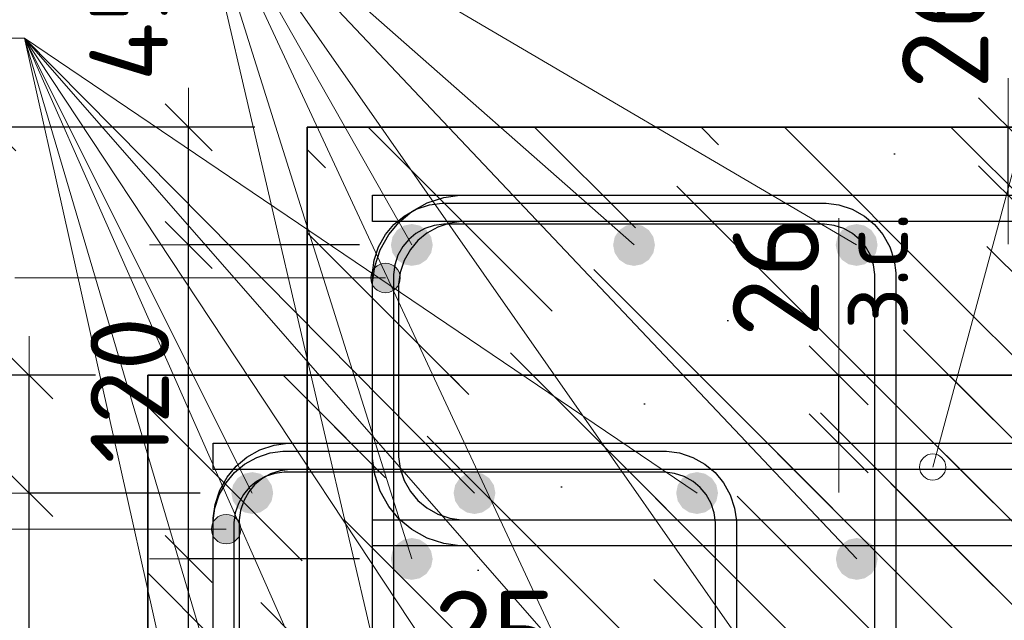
# Model space of a CAD drawing. Header units: metres. Extents: x -38 to 97, y -15 to 21.
# Tile 64 of 114: x 72.165 to 72.542, y 6.49 to 6.719. Entities that reach past the tile are written whole.
import ezdxf

# ---------------------------------------------------------------- set-up
doc = ezdxf.new("R2010")
doc.units = ezdxf.units.M
doc.header["$PDMODE"] = 65
for name, color, linetype, lineweight in [('XR$3$Арм. стержнями верхней зоны', 180, 'Continuous', 35), ('XR$3$Арм. стержнями нижней зоны', 180, 'Continuous', 35), ('XR$3$Арм.стержн. Арматура края', 96, 'Continuous', 35), ('XR$3$Арм.стержн. Хомут', 240, 'Continuous', 35), ('XR$3$Арм.стержн.горизонт. 1', 180, 'Continuous', 35), ('XR$3$Размерная линия (1)', 7, 'Continuous', 13), ('XR$3$Размерная линия_ общее', 7, 'Continuous', 13), ('XR$5$Арм. стержнями верхней зоны', 180, 'Continuous', 35), ('XR$5$Арм.стержн. Арматура края', 96, 'Continuous', 35), ('XR$5$Арм.стержн. Хомут', 240, 'Continuous', 35), ('XR$5$Арм.стержн.горизонт. 1', 180, 'Continuous', 35), ('XR$5$ВК__отв в полу 1-2 эт', 220, 'Continuous', 25), ('XR$5$Размерная линия (1)', 7, 'Continuous', 13), ('XR$5$Размерная линия_ общее', 7, 'Continuous', 13)]:
    doc.layers.add(name, color=color, linetype=linetype, lineweight=lineweight)
doc.styles.add('ISOCPEUR', font='txt')
doc.dimstyles.new('DIMSTYLE_10', dxfattribs={"dimtxt": 0.03, "dimasz": 0.03, "dimexe": 0, "dimexo": 0, "dimgap": 0.015, "dimtad": 2, "dimdec": 0, "dimlfac": 1000, "dimrnd": 1, "dimzin": 12, "dimdsep": 46, "dimtxsty": 'ISOCPEUR', "dimblk1": 'ALL_ML_STRICH', "dimblk2": 'ALL_ML_STRICH', "dimsah": 1, "dimcen": 0, "dimclrd": 7, "dimclre": 256, "dimclrt": 7, "dimadec": 0, "dimazin": 0, "dimtfac": 1, "dimtdec": 0, "dimtix": 1, "dimtmove": 2, "dimatfit": 3, "dimfxl": 0, "dimtzin": 0, "dimlwd": 0, "dimlwe": -3, "dimarcsym": 0})
doc.dimstyles.new('DIMSTYLE_11', dxfattribs={"dimtxt": 0.033, "dimasz": 0.0375, "dimexe": 0, "dimexo": 0, "dimgap": 0.0165, "dimtad": 2, "dimdec": 0, "dimlfac": 1000, "dimrnd": 1, "dimzin": 12, "dimdsep": 46, "dimtxsty": 'ISOCPEUR', "dimblk1": 'ALL_ML_STRICH', "dimblk2": 'ALL_ML_STRICH', "dimsah": 1, "dimcen": 0, "dimclrd": 7, "dimclre": 256, "dimclrt": 7, "dimadec": 0, "dimazin": 0, "dimtfac": 1, "dimtdec": 0, "dimtix": 1, "dimtmove": 2, "dimatfit": 3, "dimfxl": 0, "dimtvp": 1.2, "dimtzin": 0, "dimlwd": 0, "dimlwe": -3, "dimarcsym": 0})
doc.dimstyles.new('DIMSTYLE_12', dxfattribs={"dimtxt": 0.03, "dimasz": 0.03, "dimexe": 0, "dimexo": 0, "dimgap": 0.015, "dimtad": 2, "dimdec": 0, "dimlfac": 1000, "dimrnd": 1, "dimzin": 12, "dimdsep": 46, "dimtxsty": 'ISOCPEUR', "dimblk1": 'ALL_ML_STRICH', "dimblk2": 'ALL_ML_STRICH', "dimsah": 1, "dimcen": 0, "dimclrd": 7, "dimclre": 256, "dimclrt": 7, "dimadec": 0, "dimazin": 0, "dimtfac": 1, "dimtdec": 0, "dimtix": 1, "dimtmove": 2, "dimatfit": 3, "dimfxl": 0, "dimtzin": 0, "dimlwd": 0, "dimlwe": -3, "dimarcsym": 0})
doc.dimstyles.new('DIMSTYLE_14', dxfattribs={"dimtxt": 0.03, "dimasz": 0.03, "dimexe": 0, "dimexo": 0, "dimgap": 0.015, "dimtad": 2, "dimdec": 0, "dimlfac": 1000, "dimrnd": 1, "dimzin": 12, "dimdsep": 46, "dimtxsty": 'ISOCPEUR', "dimblk1": 'ALL_ML_STRICH', "dimblk2": 'ALL_ML_STRICH', "dimsah": 1, "dimcen": 0, "dimclrd": 7, "dimclre": 256, "dimclrt": 7, "dimadec": 0, "dimazin": 0, "dimtfac": 1, "dimtdec": 0, "dimtix": 1, "dimtmove": 2, "dimatfit": 3, "dimfxl": 0, "dimtvp": 1.2, "dimtzin": 0, "dimlwd": 0, "dimlwe": -3, "dimarcsym": 0})
doc.dimstyles.new('DIMSTYLE_9', dxfattribs={"dimtxt": 0.033, "dimasz": 0.0375, "dimexe": 0, "dimexo": 0, "dimgap": 0.0165, "dimtad": 2, "dimdec": 0, "dimlfac": 1000, "dimrnd": 1, "dimzin": 12, "dimdsep": 46, "dimtxsty": 'ISOCPEUR', "dimblk1": 'ALL_ML_STRICH', "dimblk2": 'ALL_ML_STRICH', "dimsah": 1, "dimcen": 0, "dimclrd": 7, "dimclre": 256, "dimclrt": 7, "dimadec": 0, "dimazin": 0, "dimtfac": 1, "dimtdec": 0, "dimtix": 1, "dimtmove": 2, "dimatfit": 3, "dimfxl": 0, "dimtvp": 1.2, "dimtzin": 0, "dimlwd": 0, "dimlwe": -3, "dimarcsym": 0})
pattern_1 = [(135, (0, 0), (-0.031819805, -0.031819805), [0.4, -0.05, 0, -0.05]), (135, (-0.01591, -0.01591), (-0.031819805, -0.031819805), [0.8, -0.1, 0.1, -0.1])]

# ---------------------------------------------------------------- blocks, each defined once
blk = doc.blocks.new('ALL_ML_STRICH')
at = {"color": 0, "linetype": 'ByBlock', "lineweight": -2}
for p, q in [((0, -0.5), (0, 0.5)), ((-0.3, -0.3), (0.3, 0.3)), ((-1, 0), (0.5, 0))]:
    blk.add_line(p, q, dxfattribs=at)
blk = doc.blocks.new('*D68')
at = {"layer": 'DEFPOINTS', "color": 7, "linetype": 'Continuous', "lineweight": 13, "transparency": 33554687}
for p in [(72.27526, 6.46063), (72.27526, 6.42564), (72.30026, 6.42064)]:
    blk.add_point(p, dxfattribs=at)
at = {"layer": 'XR$3$Размерная линия_ общее', "color": 253, "linetype": 'Continuous', "lineweight": -2, "true_color": 0xa0a0a0, "transparency": 33554687}
for p, q in [((72.27526, 6.44564), (72.27526, 6.46063)), ((72.30026, 6.44064), (72.30026, 6.46063))]:
    blk.add_line(p, q, dxfattribs=at)
at = {"layer": 'XR$3$Размерная линия_ общее', "color": 7, "linetype": 'Continuous', "lineweight": -2, "transparency": 33554687}
blk.add_line((72.27526, 6.46063), (72.30026, 6.46063), dxfattribs=at)
at = {"layer": 'XR$3$Размерная линия_ общее', "color": 7, "linetype": 'Continuous', "lineweight": 13, "transparency": 33554687, "xscale": 0.0375, "yscale": 0.0375, "zscale": 0.0375, "rotation": 180}
blk.add_blockref('ALL_ML_STRICH', (72.27526, 6.46063), dxfattribs=at)
at = {"layer": 'XR$3$Размерная линия_ общее', "color": 7, "linetype": 'Continuous', "lineweight": 13, "transparency": 33554687, "xscale": 0.0375, "yscale": 0.0375, "zscale": 0.0375}
blk.add_blockref('ALL_ML_STRICH', (72.30026, 6.46063), dxfattribs=at)
at = {"layer": 'XR$3$Размерная линия_ общее', "color": 7, "linetype": 'Continuous', "lineweight": 13, "transparency": 33554687, "insert": (72.34699, 6.48463), "char_height": 0.033, "width": 0.066, "attachment_point": 5, "style": 'ISOCPEUR'}
blk.add_mtext('\\A1;{25}', dxfattribs=at)
at = {"layer": 'XR$3$Размерная линия_ общее', "color": 7, "linetype": 'Continuous', "lineweight": 13, "transparency": 33554687, "insert": (72.32004, 6.46042), "char_height": 0.027, "width": 0.00135, "attachment_point": 1, "line_spacing_factor": 0.60241, "style": 'ISOCPEUR'}
blk.add_mtext('з.с.', dxfattribs=at)
blk = doc.blocks.new('*D69')
at = {"layer": 'DEFPOINTS', "color": 7, "linetype": 'Continuous', "lineweight": 13, "transparency": 33554687}
for p in [(72.2753, 6.67826), (72.15496, 6.37826), (72.27526, 6.37826)]:
    blk.add_point(p, dxfattribs=at)
at = {"layer": 'XR$3$Размерная линия (1)', "color": 9, "linetype": 'Continuous', "lineweight": -2, "true_color": 0xc7c7c7, "transparency": 33554687}
for p, q in [((72.2553, 6.67826), (72.15496, 6.67826)), ((72.25526, 6.37826), (72.15496, 6.37826))]:
    blk.add_line(p, q, dxfattribs=at)
at = {"layer": 'XR$3$Размерная линия (1)', "color": 7, "linetype": 'Continuous', "lineweight": -2, "transparency": 33554687}
blk.add_line((72.15496, 6.37826), (72.15496, 6.67826), dxfattribs=at)
at = {"layer": 'XR$3$Размерная линия (1)', "color": 7, "linetype": 'Continuous', "lineweight": 13, "transparency": 33554687, "xscale": 0.03, "yscale": 0.03, "zscale": 0.03}
for p, rotation in [((72.15496, 6.67826), 90), ((72.15496, 6.37826), 270)]:
    blk.add_blockref('ALL_ML_STRICH', p, dxfattribs=dict(at, rotation=rotation))
at = {"layer": 'XR$3$Размерная линия (1)', "color": 7, "linetype": 'Continuous', "lineweight": 13, "transparency": 33554687, "insert": (72.13246, 6.52976), "char_height": 0.03, "width": 0.09, "attachment_point": 5, "rotation": 90, "style": 'ISOCPEUR'}
blk.add_mtext('\\A1;{300}', dxfattribs=at)
blk = doc.blocks.new('*D143')
at = {"layer": 'DEFPOINTS', "color": 7, "linetype": 'Continuous', "lineweight": 13, "transparency": 33554687}
for p in [(72.50314, 6.67826), (72.50314, 6.65226), (72.54312, 6.65226)]:
    blk.add_point(p, dxfattribs=at)
at = {"layer": 'XR$3$Размерная линия_ общее', "color": 253, "linetype": 'Continuous', "lineweight": -2, "true_color": 0xa0a0a0, "transparency": 33554687}
for p, q in [((72.52314, 6.67826), (72.54312, 6.67826)), ((72.52314, 6.65226), (72.54312, 6.65226))]:
    blk.add_line(p, q, dxfattribs=at)
at = {"layer": 'XR$3$Размерная линия_ общее', "color": 7, "linetype": 'Continuous', "lineweight": -2, "transparency": 33554687}
blk.add_line((72.54312, 6.65226), (72.54312, 6.67826), dxfattribs=at)
at = {"layer": 'XR$3$Размерная линия_ общее', "color": 7, "linetype": 'Continuous', "lineweight": 13, "transparency": 33554687, "xscale": 0.0375, "yscale": 0.0375, "zscale": 0.0375}
for p, rotation in [((72.54312, 6.67826), 90), ((72.54312, 6.65226), 270)]:
    blk.add_blockref('ALL_ML_STRICH', p, dxfattribs=dict(at, rotation=rotation))
at = {"layer": 'XR$3$Размерная линия_ общее', "color": 7, "linetype": 'Continuous', "lineweight": 13, "transparency": 33554687, "insert": (72.54266, 6.69562), "char_height": 0.027, "width": 0.00135, "attachment_point": 1, "rotation": 90, "line_spacing_factor": 0.60241, "style": 'ISOCPEUR'}
blk.add_mtext('з.с.', dxfattribs=at)
at = {"layer": 'XR$3$Размерная линия_ общее', "color": 7, "linetype": 'Continuous', "lineweight": 13, "transparency": 33554687, "insert": (72.51912, 6.71598), "char_height": 0.033, "width": 0.066, "attachment_point": 5, "rotation": 90, "style": 'ISOCPEUR'}
blk.add_mtext('\\A1;{26}', dxfattribs=at)
blk = doc.blocks.new('*D145')
at = {"layer": 'DEFPOINTS', "color": 7, "linetype": 'Continuous', "lineweight": 13, "transparency": 33554687}
for p in [(72.31523, 6.51326), (72.22996, 6.41826), (72.31523, 6.41826)]:
    blk.add_point(p, dxfattribs=at)
at = {"layer": 'XR$3$Размерная линия (1)', "color": 9, "linetype": 'Continuous', "lineweight": -2, "true_color": 0xc7c7c7, "transparency": 33554687}
for p, q in [((72.29523, 6.51326), (72.22996, 6.51326)), ((72.29523, 6.41826), (72.22996, 6.41826))]:
    blk.add_line(p, q, dxfattribs=at)
at = {"layer": 'XR$3$Размерная линия (1)', "color": 7, "linetype": 'Continuous', "lineweight": -2, "transparency": 33554687}
blk.add_line((72.22996, 6.41826), (72.22996, 6.51326), dxfattribs=at)
at = {"layer": 'XR$3$Размерная линия (1)', "color": 7, "linetype": 'Continuous', "lineweight": 13, "transparency": 33554687, "xscale": 0.03, "yscale": 0.03, "zscale": 0.03}
for p, rotation in [((72.22996, 6.51326), 90), ((72.22996, 6.41826), 270)]:
    blk.add_blockref('ALL_ML_STRICH', p, dxfattribs=dict(at, rotation=rotation))
at = {"layer": 'XR$3$Размерная линия (1)', "color": 7, "linetype": 'Continuous', "lineweight": 13, "transparency": 33554687, "insert": (72.20746, 6.46726), "char_height": 0.03, "width": 0.06, "attachment_point": 5, "rotation": 90, "style": 'ISOCPEUR'}
blk.add_mtext('\\A1;{95}', dxfattribs=at)
blk = doc.blocks.new('*D146')
at = {"layer": 'DEFPOINTS', "color": 7, "linetype": 'Continuous', "lineweight": 13, "transparency": 33554687}
for p in [(72.31526, 6.63326), (72.22996, 6.51326), (72.31523, 6.51326)]:
    blk.add_point(p, dxfattribs=at)
at = {"layer": 'XR$3$Размерная линия (1)', "color": 9, "linetype": 'Continuous', "lineweight": -2, "true_color": 0xc7c7c7, "transparency": 33554687}
for p, q in [((72.29526, 6.63326), (72.22996, 6.63326)), ((72.29523, 6.51326), (72.22996, 6.51326))]:
    blk.add_line(p, q, dxfattribs=at)
at = {"layer": 'XR$3$Размерная линия (1)', "color": 7, "linetype": 'Continuous', "lineweight": -2, "transparency": 33554687}
blk.add_line((72.22996, 6.51326), (72.22996, 6.63326), dxfattribs=at)
at = {"layer": 'XR$3$Размерная линия (1)', "color": 7, "linetype": 'Continuous', "lineweight": 13, "transparency": 33554687, "xscale": 0.03, "yscale": 0.03, "zscale": 0.03}
for p, rotation in [((72.22996, 6.63326), 90), ((72.22996, 6.51326), 270)]:
    blk.add_blockref('ALL_ML_STRICH', p, dxfattribs=dict(at, rotation=rotation))
at = {"layer": 'XR$3$Размерная линия (1)', "color": 7, "linetype": 'Continuous', "lineweight": 13, "transparency": 33554687, "insert": (72.20746, 6.57776), "char_height": 0.03, "width": 0.09, "attachment_point": 5, "rotation": 90, "style": 'ISOCPEUR'}
blk.add_mtext('\\A1;{120}', dxfattribs=at)
blk = doc.blocks.new('*D147')
at = {"layer": 'DEFPOINTS', "color": 7, "linetype": 'Continuous', "lineweight": 13, "transparency": 33554687}
for p in [(72.27526, 6.67826), (72.22996, 6.63326), (72.31526, 6.63326)]:
    blk.add_point(p, dxfattribs=at)
at = {"layer": 'XR$3$Размерная линия (1)', "color": 9, "linetype": 'Continuous', "lineweight": -2, "true_color": 0xc7c7c7, "transparency": 33554687}
for p, q in [((72.25526, 6.67826), (72.22996, 6.67826)), ((72.29526, 6.63326), (72.22996, 6.63326))]:
    blk.add_line(p, q, dxfattribs=at)
at = {"layer": 'XR$3$Размерная линия (1)', "color": 7, "linetype": 'Continuous', "lineweight": -2, "transparency": 33554687}
blk.add_line((72.22996, 6.63326), (72.22996, 6.67826), dxfattribs=at)
at = {"layer": 'XR$3$Размерная линия (1)', "color": 7, "linetype": 'Continuous', "lineweight": 13, "transparency": 33554687, "xscale": 0.03, "yscale": 0.03, "zscale": 0.03}
for p, rotation in [((72.22996, 6.67826), 90), ((72.22996, 6.63326), 270)]:
    blk.add_blockref('ALL_ML_STRICH', p, dxfattribs=dict(at, rotation=rotation))
at = {"layer": 'XR$3$Размерная линия (1)', "color": 7, "linetype": 'Continuous', "lineweight": 13, "transparency": 33554687, "insert": (72.20704, 6.71794), "char_height": 0.03, "width": 0.06, "attachment_point": 5, "rotation": 90, "style": 'ISOCPEUR'}
blk.add_mtext('\\A1;{45}', dxfattribs=at)
blk = doc.blocks.new('*D392')
at = {"layer": 'DEFPOINTS', "color": 7, "linetype": 'Continuous', "lineweight": 13, "transparency": 33554687}
for p in [(72.21436, 6.58345), (72.09402, 6.28345), (72.21432, 6.28345)]:
    blk.add_point(p, dxfattribs=at)
at = {"layer": 'XR$5$Размерная линия (1)', "color": 9, "linetype": 'Continuous', "lineweight": -2, "true_color": 0xc7c7c7, "transparency": 33554687}
for p, q in [((72.19436, 6.58345), (72.09402, 6.58345)), ((72.19432, 6.28345), (72.09402, 6.28345))]:
    blk.add_line(p, q, dxfattribs=at)
at = {"layer": 'XR$5$Размерная линия (1)', "color": 7, "linetype": 'Continuous', "lineweight": -2, "transparency": 33554687}
blk.add_line((72.09402, 6.28345), (72.09402, 6.58345), dxfattribs=at)
at = {"layer": 'XR$5$Размерная линия (1)', "color": 7, "linetype": 'Continuous', "lineweight": 13, "transparency": 33554687, "xscale": 0.03, "yscale": 0.03, "zscale": 0.03}
for p, rotation in [((72.09402, 6.58345), 90), ((72.09402, 6.28345), 270)]:
    blk.add_blockref('ALL_ML_STRICH', p, dxfattribs=dict(at, rotation=rotation))
at = {"layer": 'XR$5$Размерная линия (1)', "color": 7, "linetype": 'Continuous', "lineweight": 13, "transparency": 33554687, "insert": (72.07152, 6.43495), "char_height": 0.03, "width": 0.09, "attachment_point": 5, "rotation": 90, "style": 'ISOCPEUR'}
blk.add_mtext('\\A1;{300}', dxfattribs=at)
blk = doc.blocks.new('*D539')
at = {"layer": 'DEFPOINTS', "color": 7, "linetype": 'Continuous', "lineweight": 13, "transparency": 33554687}
for p in [(72.4384, 6.58345), (72.4384, 6.55745), (72.47839, 6.55745)]:
    blk.add_point(p, dxfattribs=at)
at = {"layer": 'XR$5$Размерная линия_ общее', "color": 253, "linetype": 'Continuous', "lineweight": -2, "true_color": 0xa0a0a0, "transparency": 33554687}
for p, q in [((72.4584, 6.58345), (72.47839, 6.58345)), ((72.4584, 6.55745), (72.47839, 6.55745))]:
    blk.add_line(p, q, dxfattribs=at)
at = {"layer": 'XR$5$Размерная линия_ общее', "color": 7, "linetype": 'Continuous', "lineweight": -2, "transparency": 33554687}
blk.add_line((72.47839, 6.55745), (72.47839, 6.58345), dxfattribs=at)
at = {"layer": 'XR$5$Размерная линия_ общее', "color": 7, "linetype": 'Continuous', "lineweight": 13, "transparency": 33554687, "xscale": 0.0375, "yscale": 0.0375, "zscale": 0.0375}
for p, rotation in [((72.47839, 6.58345), 90), ((72.47839, 6.55745), 270)]:
    blk.add_blockref('ALL_ML_STRICH', p, dxfattribs=dict(at, rotation=rotation))
at = {"layer": 'XR$5$Размерная линия_ общее', "color": 7, "linetype": 'Continuous', "lineweight": 13, "transparency": 33554687, "insert": (72.47793, 6.60081), "char_height": 0.027, "width": 0.00135, "attachment_point": 1, "rotation": 90, "line_spacing_factor": 0.60241, "style": 'ISOCPEUR'}
blk.add_mtext('з.с.', dxfattribs=at)
at = {"layer": 'XR$5$Размерная линия_ общее', "color": 7, "linetype": 'Continuous', "lineweight": 13, "transparency": 33554687, "insert": (72.45439, 6.62117), "char_height": 0.033, "width": 0.066, "attachment_point": 5, "rotation": 90, "style": 'ISOCPEUR'}
blk.add_mtext('\\A1;{26}', dxfattribs=at)
blk = doc.blocks.new('*D622')
at = {"layer": 'DEFPOINTS', "color": 7, "linetype": 'Continuous', "lineweight": 13, "transparency": 33554687}
for p in [(72.25432, 6.53845), (72.16902, 6.41845), (72.25428, 6.41845)]:
    blk.add_point(p, dxfattribs=at)
at = {"layer": 'XR$5$Размерная линия (1)', "color": 9, "linetype": 'Continuous', "lineweight": -2, "true_color": 0xc7c7c7, "transparency": 33554687}
for p, q in [((72.23432, 6.53845), (72.16902, 6.53845)), ((72.23428, 6.41845), (72.16902, 6.41845))]:
    blk.add_line(p, q, dxfattribs=at)
at = {"layer": 'XR$5$Размерная линия (1)', "color": 7, "linetype": 'Continuous', "lineweight": -2, "transparency": 33554687}
blk.add_line((72.16902, 6.41845), (72.16902, 6.53845), dxfattribs=at)
at = {"layer": 'XR$5$Размерная линия (1)', "color": 7, "linetype": 'Continuous', "lineweight": 13, "transparency": 33554687, "xscale": 0.03, "yscale": 0.03, "zscale": 0.03}
for p, rotation in [((72.16902, 6.53845), 90), ((72.16902, 6.41845), 270)]:
    blk.add_blockref('ALL_ML_STRICH', p, dxfattribs=dict(at, rotation=rotation))
at = {"layer": 'XR$5$Размерная линия (1)', "color": 7, "linetype": 'Continuous', "lineweight": 13, "transparency": 33554687, "insert": (72.14652, 6.48295), "char_height": 0.03, "width": 0.09, "attachment_point": 5, "rotation": 90, "style": 'ISOCPEUR'}
blk.add_mtext('\\A1;{120}', dxfattribs=at)
blk = doc.blocks.new('*D623')
at = {"layer": 'DEFPOINTS', "color": 7, "linetype": 'Continuous', "lineweight": 13, "transparency": 33554687}
for p in [(72.21432, 6.58345), (72.16902, 6.53845), (72.25432, 6.53845)]:
    blk.add_point(p, dxfattribs=at)
at = {"layer": 'XR$5$Размерная линия (1)', "color": 9, "linetype": 'Continuous', "lineweight": -2, "true_color": 0xc7c7c7, "transparency": 33554687}
for p, q in [((72.19432, 6.58345), (72.16902, 6.58345)), ((72.23432, 6.53845), (72.16902, 6.53845))]:
    blk.add_line(p, q, dxfattribs=at)
at = {"layer": 'XR$5$Размерная линия (1)', "color": 7, "linetype": 'Continuous', "lineweight": -2, "transparency": 33554687}
blk.add_line((72.16902, 6.53845), (72.16902, 6.58345), dxfattribs=at)
at = {"layer": 'XR$5$Размерная линия (1)', "color": 7, "linetype": 'Continuous', "lineweight": 13, "transparency": 33554687, "xscale": 0.03, "yscale": 0.03, "zscale": 0.03}
for p, rotation in [((72.16902, 6.58345), 90), ((72.16902, 6.53845), 270)]:
    blk.add_blockref('ALL_ML_STRICH', p, dxfattribs=dict(at, rotation=rotation))
at = {"layer": 'XR$5$Размерная линия (1)', "color": 7, "linetype": 'Continuous', "lineweight": 13, "transparency": 33554687, "insert": (72.14661, 6.62573), "char_height": 0.03, "width": 0.06, "attachment_point": 5, "rotation": 90, "style": 'ISOCPEUR'}
blk.add_mtext('\\A1;{45}', dxfattribs=at)

msp = doc.modelspace()

# ---------------------------------------------------------------- hatches: boundary and pattern name
at = {"linetype": 'Continuous', "lineweight": 25, "transparency": 33554687}
h = msp.add_hatch(dxfattribs=at)
h.set_pattern_fill('__________540', scale=0.015, style=0, pattern_type=2)
h.set_pattern_definition(pattern_1)
h.paths.add_polyline_path([(72.52526, 6.67826), (72.27526, 6.67826), (72.27526, 6.37826), (72.52526, 6.37826)], flags=0)
h = msp.add_hatch(dxfattribs=at)
h.set_pattern_fill('__________540', scale=0.015, style=0, pattern_type=2)
h.set_pattern_definition(pattern_1)
h.paths.add_polyline_path([(72.52526, 6.67826), (72.52526, 6.47826), (72.65723, 6.47826), (72.65723, 6.67826)], flags=0)
at = {"linetype": 'Continuous', "lineweight": 13, "transparency": 33554687}
h = msp.add_hatch(dxfattribs=at)
h.set_pattern_fill('__________540', scale=0.015, style=0, pattern_type=2)
h.set_pattern_definition(pattern_1)
h.paths.add_polyline_path([(72.21432, 6.58345), (72.21432, 6.38345), (72.62859, 6.38345), (72.62859, 6.58345)], flags=0)
at = {"layer": 'XR$3$Арм.стержн. Арматура края', "linetype": 'Continuous', "lineweight": 13, "transparency": 33554687}
for points in [[(72.30037, 6.61784), (72.30037, 6.62347), (72.29958, 6.62065)], [(72.30037, 6.62347), (72.30239, 6.61582), (72.30239, 6.62549)], [(72.30037, 6.62347), (72.30037, 6.61784), (72.30239, 6.61582)], [(72.30239, 6.62549), (72.30521, 6.61503), (72.30521, 6.62628)], [(72.30239, 6.62549), (72.30239, 6.61582), (72.30521, 6.61503)], [(72.30521, 6.62628), (72.30521, 6.61503), (72.30802, 6.61582)], [(72.30521, 6.62628), (72.30802, 6.61582), (72.30802, 6.62549)], [(72.30802, 6.62549), (72.30802, 6.61582), (72.31004, 6.61784)], [(72.30802, 6.62549), (72.31004, 6.61784), (72.31004, 6.62347)], [(72.31004, 6.62347), (72.31004, 6.61784), (72.31083, 6.62065)]]:
    msp.add_hatch(color=7, dxfattribs=at).paths.add_polyline_path(points)
at = {"layer": 'XR$3$Арм.стержн.горизонт. 1', "linetype": 'Continuous', "lineweight": 50, "transparency": 33554687}
for points in [[(72.32326, 6.63326), (72.32265, 6.63632), (72.32092, 6.63892), (72.31833, 6.64065), (72.31526, 6.64126), (72.3122, 6.64065), (72.30961, 6.63892), (72.30787, 6.63632), (72.30726, 6.63326), (72.30787, 6.6302), (72.30961, 6.6276), (72.3122, 6.62587), (72.31526, 6.62526), (72.31833, 6.62587), (72.32092, 6.6276), (72.32265, 6.6302)], [(72.40819, 6.63326), (72.40758, 6.63632), (72.40584, 6.63892), (72.40325, 6.64065), (72.40019, 6.64126), (72.39713, 6.64065), (72.39453, 6.63892), (72.3928, 6.63632), (72.39219, 6.63326), (72.3928, 6.6302), (72.39453, 6.6276), (72.39713, 6.62587), (72.40019, 6.62526), (72.40325, 6.62587), (72.40584, 6.6276), (72.40758, 6.6302)], [(72.49326, 6.63326), (72.49266, 6.63632), (72.49092, 6.63892), (72.48833, 6.64065), (72.48526, 6.64126), (72.4822, 6.64065), (72.47961, 6.63892), (72.47787, 6.63632), (72.47726, 6.63326), (72.47787, 6.6302), (72.47961, 6.6276), (72.4822, 6.62587), (72.48526, 6.62526), (72.48833, 6.62587), (72.49092, 6.6276), (72.49266, 6.6302)], [(72.32323, 6.51326), (72.32262, 6.51632), (72.32088, 6.51892), (72.31829, 6.52065), (72.31523, 6.52126), (72.31216, 6.52065), (72.30957, 6.51892), (72.30783, 6.51632), (72.30723, 6.51326), (72.30783, 6.5102), (72.30957, 6.5076), (72.31216, 6.50587), (72.31523, 6.50526), (72.31829, 6.50587), (72.32088, 6.5076), (72.32262, 6.5102)], [(72.4933, 6.51326), (72.49269, 6.51632), (72.49096, 6.51892), (72.48836, 6.52065), (72.4853, 6.52126), (72.48224, 6.52065), (72.47965, 6.51892), (72.47791, 6.51632), (72.4773, 6.51326), (72.47791, 6.5102), (72.47965, 6.5076), (72.48224, 6.50587), (72.4853, 6.50526), (72.48836, 6.50587), (72.49096, 6.5076), (72.49269, 6.5102)]]:
    msp.add_hatch(color=7, dxfattribs=at).paths.add_polyline_path(points)
at = {"layer": 'XR$5$Арм.стержн. Арматура края', "linetype": 'Continuous', "lineweight": 13, "transparency": 33554687}
for points in [[(72.23948, 6.52745), (72.24151, 6.5198), (72.24151, 6.52948)], [(72.24151, 6.52948), (72.24432, 6.51902), (72.24432, 6.53027)], [(72.24151, 6.52948), (72.24151, 6.5198), (72.24432, 6.51902)], [(72.24432, 6.53027), (72.24432, 6.51902), (72.24713, 6.5198)], [(72.24432, 6.53027), (72.24713, 6.5198), (72.24713, 6.52948)], [(72.24713, 6.52948), (72.24713, 6.5198), (72.24916, 6.52183)], [(72.24713, 6.52948), (72.24916, 6.52183), (72.24916, 6.52745)], [(72.23948, 6.52183), (72.23948, 6.52745), (72.2387, 6.52464)], [(72.23948, 6.52745), (72.23948, 6.52183), (72.24151, 6.5198)], [(72.24916, 6.52745), (72.24916, 6.52183), (72.24995, 6.52464)]]:
    msp.add_hatch(color=7, dxfattribs=at).paths.add_polyline_path(points)
at = {"layer": 'XR$5$Арм.стержн.горизонт. 1', "linetype": 'Continuous', "lineweight": 50, "transparency": 33554687}
for points in [[(72.26228, 6.53845), (72.26168, 6.54151), (72.25994, 6.54411), (72.25735, 6.54584), (72.25428, 6.54645), (72.25122, 6.54584), (72.24863, 6.54411), (72.24689, 6.54151), (72.24628, 6.53845), (72.24689, 6.53539), (72.24863, 6.53279), (72.25122, 6.53106), (72.25428, 6.53045), (72.25735, 6.53106), (72.25994, 6.53279), (72.26168, 6.53539)], [(72.34721, 6.53845), (72.3466, 6.54151), (72.34487, 6.54411), (72.34227, 6.54584), (72.33921, 6.54645), (72.33615, 6.54584), (72.33355, 6.54411), (72.33182, 6.54151), (72.33121, 6.53845), (72.33182, 6.53539), (72.33355, 6.53279), (72.33615, 6.53106), (72.33921, 6.53045), (72.34227, 6.53106), (72.34487, 6.53279), (72.3466, 6.53539)], [(72.43228, 6.53845), (72.43168, 6.54151), (72.42994, 6.54411), (72.42735, 6.54584), (72.42428, 6.54645), (72.42122, 6.54584), (72.41863, 6.54411), (72.41689, 6.54151), (72.41628, 6.53845), (72.41689, 6.53539), (72.41863, 6.53279), (72.42122, 6.53106), (72.42428, 6.53045), (72.42735, 6.53106), (72.42994, 6.53279), (72.43168, 6.53539)]]:
    msp.add_hatch(color=7, dxfattribs=at).paths.add_polyline_path(points)

# ---------------------------------------------------------------- linework, layer by layer
at = {"color": 7, "linetype": 'Continuous', "lineweight": 35, "transparency": 33554687}
for p, q in [((72.27526, 6.67826), (72.27526, 6.37826)), ((72.52526, 6.67826), (72.27526, 6.67826)), ((72.65723, 6.67826), (72.52526, 6.67826)), ((72.21432, 6.58345), (72.21432, 6.38345)), ((72.62859, 6.58345), (72.21432, 6.58345))]:
    msp.add_line(p, q, dxfattribs=at)
at = {"color": 7, "linetype": 'Continuous', "lineweight": 13, "transparency": 33554687}
msp.add_line((72.47839, 6.58345), (72.47839, 6.64345), dxfattribs=at)
msp.add_circle((72.51432, 6.5484), 0.005, dxfattribs=at)
at = {"layer": 'XR$3$Арм. стержнями верхней зоны', "color": 4, "linetype": 'Continuous', "lineweight": 25, "transparency": 33554687}
msp.add_lwpolyline([(72.30026, 6.65226), (72.66223, 6.65226), (72.66223, 6.64226), (72.30026, 6.64226), (72.30026, 6.65226)], dxfattribs=at)
at = {"layer": 'XR$3$Арм. стержнями нижней зоны', "color": 4, "linetype": 'Continuous', "lineweight": 25, "transparency": 33554687}
msp.add_lwpolyline([(72.30026, 6.52826), (72.66223, 6.52826), (72.66223, 6.51826), (72.30026, 6.51826), (72.30026, 6.52826)], dxfattribs=at)
at = {"layer": 'XR$3$Арм.стержн. Арматура края', "color": 7, "linetype": 'Continuous', "lineweight": 13, "transparency": 33554687}
for p, q in [((72.30521, 6.62628), (72.30521, 6.62628)), ((72.16359, 6.62065), (72.30521, 6.62065)), ((72.29958, 6.62065), (72.29958, 6.62065)), ((72.31083, 6.62065), (72.31083, 6.62065)), ((72.30521, 6.61503), (72.30521, 6.61503))]:
    msp.add_line(p, q, dxfattribs=at)
at = {"layer": 'XR$3$Арм.стержн. Арматура края', "color": 4, "linetype": 'Continuous', "lineweight": 25, "transparency": 33554687}
for points in [[(72.66223, 6.51826), (72.33355, 6.51826), (72.32745, 6.51911), (72.3211, 6.5212), (72.31526, 6.52448), (72.31044, 6.5285), (72.30642, 6.53331), (72.30315, 6.53916), (72.30106, 6.54551), (72.30021, 6.55161), (72.30021, 6.61891), (72.30106, 6.62501), (72.30315, 6.63136), (72.30642, 6.63721), (72.31044, 6.64202), (72.31526, 6.64604), (72.3211, 6.64932), (72.32745, 6.65141), (72.33355, 6.65226), (72.66223, 6.65226)], [(72.66223, 6.64226), (72.33425, 6.64226), (72.32973, 6.64163), (72.32515, 6.64012), (72.32095, 6.63777), (72.31754, 6.63492), (72.31469, 6.63151), (72.31234, 6.62732), (72.31084, 6.62274), (72.31021, 6.61822), (72.31021, 6.5523), (72.31084, 6.54778), (72.31234, 6.5432), (72.31469, 6.53901), (72.31754, 6.5356), (72.32095, 6.53275), (72.32515, 6.5304), (72.32973, 6.52889), (72.33425, 6.52826), (72.66223, 6.52826)]]:
    msp.add_lwpolyline(points, dxfattribs=at)
at = {"layer": 'XR$3$Арм.стержн. Арматура края', "color": 7, "linetype": 'Continuous', "lineweight": 13, "transparency": 33554687}
msp.add_circle((72.30521, 6.62065), 0.00563, dxfattribs=at)
at = {"layer": 'XR$3$Арм.стержн. Хомут', "color": 40, "linetype": 'Continuous', "lineweight": 25, "transparency": 33554687}
for points in [[(72.30023, 6.42994), (72.30023, 6.62258), (72.30091, 6.62746), (72.30258, 6.63254), (72.3052, 6.63722), (72.30842, 6.64107), (72.31227, 6.64429), (72.31694, 6.64691), (72.32202, 6.64858), (72.3269, 6.64926), (72.47359, 6.64926), (72.47847, 6.64858), (72.48355, 6.64691), (72.48822, 6.64429), (72.49207, 6.64107), (72.49529, 6.63722), (72.49791, 6.63254), (72.49959, 6.62746), (72.50026, 6.62258), (72.50026, 6.42994)], [(72.30023, 6.42994), (72.30023, 6.62258), (72.30091, 6.62746), (72.30258, 6.63254), (72.3052, 6.63722), (72.30842, 6.64107), (72.31227, 6.64429), (72.31694, 6.64691), (72.32202, 6.64858), (72.3269, 6.64926), (72.47359, 6.64926), (72.47847, 6.64858), (72.48355, 6.64691), (72.48822, 6.64429), (72.49207, 6.64107), (72.49529, 6.63722), (72.49791, 6.63254), (72.49959, 6.62746), (72.50026, 6.62258), (72.50026, 6.42994)], [(72.49226, 6.43049), (72.49226, 6.62203), (72.49176, 6.62564), (72.49055, 6.62931), (72.48868, 6.63266), (72.4864, 6.63539), (72.48367, 6.63767), (72.48031, 6.63955), (72.47665, 6.64076), (72.47303, 6.64126), (72.32746, 6.64126), (72.32384, 6.64076), (72.32018, 6.63955), (72.31682, 6.63767), (72.3141, 6.63539), (72.31182, 6.63266), (72.30994, 6.62931), (72.30873, 6.62564), (72.30823, 6.62203), (72.30823, 6.43049)], [(72.49226, 6.43049), (72.49226, 6.62203), (72.49176, 6.62564), (72.49055, 6.62931), (72.48868, 6.63266), (72.4864, 6.63539), (72.48367, 6.63767), (72.48031, 6.63955), (72.47665, 6.64076), (72.47303, 6.64126), (72.32746, 6.64126), (72.32384, 6.64076), (72.32018, 6.63955), (72.31682, 6.63767), (72.3141, 6.63539), (72.31182, 6.63266), (72.30994, 6.62931), (72.30873, 6.62564), (72.30823, 6.62203), (72.30823, 6.43049)]]:
    msp.add_lwpolyline(points, dxfattribs=at)
at = {"layer": 'XR$3$Арм.стержн.горизонт. 1', "color": 7, "linetype": 'Continuous', "lineweight": 13, "transparency": 33554687}
for q in [(72.4853, 6.41826), (72.40023, 6.41826), (72.4853, 6.51326), (72.31523, 6.41826), (72.31523, 6.51326), (72.31526, 6.63326), (72.48526, 6.63326), (72.40019, 6.63326)]:
    msp.add_line((72.23031, 6.78305), q, dxfattribs=at)
at = {"layer": 'XR$5$Арм. стержнями верхней зоны', "color": 4, "linetype": 'Continuous', "lineweight": 25, "transparency": 33554687}
msp.add_lwpolyline([(72.23932, 6.55745), (72.63359, 6.55745), (72.63359, 6.54745), (72.23932, 6.54745), (72.23932, 6.55745)], dxfattribs=at)
msp.add_lwpolyline([(72.23932, 6.55745), (72.63359, 6.55745), (72.63359, 6.54745), (72.23932, 6.54745), (72.23932, 6.55745)], dxfattribs=at)
at = {"layer": 'XR$5$Арм.стержн. Арматура края', "color": 7, "linetype": 'Continuous', "lineweight": 13, "transparency": 33554687}
for p, q in [((72.24432, 6.53027), (72.24432, 6.53027)), ((72.02872, 6.52464), (72.24432, 6.52464)), ((72.2387, 6.52464), (72.2387, 6.52464)), ((72.24995, 6.52464), (72.24995, 6.52464)), ((72.24432, 6.51902), (72.24432, 6.51902))]:
    msp.add_line(p, q, dxfattribs=at)
at = {"layer": 'XR$5$Арм.стержн. Арматура края', "color": 4, "linetype": 'Continuous', "lineweight": 25, "transparency": 33554687}
for points in [[(72.63359, 6.42345), (72.26789, 6.42345), (72.26267, 6.42417), (72.25723, 6.42597), (72.25222, 6.42877), (72.2481, 6.43222), (72.24465, 6.43635), (72.24184, 6.44136), (72.24005, 6.4468), (72.23932, 6.45201), (72.23932, 6.52888), (72.24005, 6.5341), (72.24184, 6.53954), (72.24465, 6.54455), (72.2481, 6.54868), (72.25222, 6.55212), (72.25723, 6.55493), (72.26267, 6.55672), (72.26789, 6.55745), (72.63359, 6.55745)], [(72.63359, 6.42345), (72.26789, 6.42345), (72.26267, 6.42417), (72.25723, 6.42597), (72.25222, 6.42877), (72.2481, 6.43222), (72.24465, 6.43635), (72.24184, 6.44136), (72.24005, 6.4468), (72.23932, 6.45201), (72.23932, 6.52888), (72.24005, 6.5341), (72.24184, 6.53954), (72.24465, 6.54455), (72.2481, 6.54868), (72.25222, 6.55212), (72.25723, 6.55493), (72.26267, 6.55672), (72.26789, 6.55745), (72.63359, 6.55745)], [(72.63359, 6.54745), (72.26858, 6.54745), (72.26494, 6.54694), (72.26128, 6.54573), (72.25792, 6.54385), (72.25519, 6.54158), (72.25292, 6.53885), (72.25104, 6.53549), (72.24983, 6.53183), (72.24932, 6.52819), (72.24932, 6.45271), (72.24983, 6.44907), (72.25104, 6.4454), (72.25292, 6.44205), (72.25519, 6.43932), (72.25792, 6.43704), (72.26128, 6.43516), (72.26494, 6.43395), (72.26858, 6.43345), (72.63359, 6.43345)], [(72.63359, 6.54745), (72.26858, 6.54745), (72.26494, 6.54694), (72.26128, 6.54573), (72.25792, 6.54385), (72.25519, 6.54158), (72.25292, 6.53885), (72.25104, 6.53549), (72.24983, 6.53183), (72.24932, 6.52819), (72.24932, 6.45271), (72.24983, 6.44907), (72.25104, 6.4454), (72.25292, 6.44205), (72.25519, 6.43932), (72.25792, 6.43704), (72.26128, 6.43516), (72.26494, 6.43395), (72.26858, 6.43345), (72.63359, 6.43345)]]:
    msp.add_lwpolyline(points, dxfattribs=at)
at = {"layer": 'XR$5$Арм.стержн. Арматура края', "color": 7, "linetype": 'Continuous', "lineweight": 13, "transparency": 33554687}
msp.add_circle((72.24432, 6.52464), 0.00563, dxfattribs=at)
at = {"layer": 'XR$5$Арм.стержн. Хомут', "color": 40, "linetype": 'Continuous', "lineweight": 25, "transparency": 33554687}
for points in [[(72.23928, 6.33513), (72.23928, 6.52777), (72.23996, 6.53265), (72.24164, 6.53773), (72.24426, 6.54241), (72.24747, 6.54626), (72.25132, 6.54948), (72.256, 6.55209), (72.26108, 6.55377), (72.26596, 6.55445), (72.41265, 6.55445), (72.41753, 6.55377), (72.42261, 6.55209), (72.42728, 6.54948), (72.43113, 6.54626), (72.43435, 6.54241), (72.43697, 6.53773), (72.43864, 6.53265), (72.43932, 6.52777), (72.43932, 6.33513)], [(72.23928, 6.33513), (72.23928, 6.52777), (72.23996, 6.53265), (72.24164, 6.53773), (72.24426, 6.54241), (72.24747, 6.54626), (72.25132, 6.54948), (72.256, 6.55209), (72.26108, 6.55377), (72.26596, 6.55445), (72.41265, 6.55445), (72.41753, 6.55377), (72.42261, 6.55209), (72.42728, 6.54948), (72.43113, 6.54626), (72.43435, 6.54241), (72.43697, 6.53773), (72.43864, 6.53265), (72.43932, 6.52777), (72.43932, 6.33513)], [(72.43132, 6.33568), (72.43132, 6.52722), (72.43082, 6.53083), (72.42961, 6.5345), (72.42773, 6.53785), (72.42545, 6.54058), (72.42272, 6.54286), (72.41937, 6.54474), (72.41571, 6.54595), (72.41209, 6.54645), (72.26652, 6.54645), (72.2629, 6.54595), (72.25924, 6.54474), (72.25588, 6.54286), (72.25315, 6.54058), (72.25087, 6.53785), (72.24899, 6.5345), (72.24779, 6.53083), (72.24728, 6.52722), (72.24728, 6.33568)], [(72.43132, 6.33568), (72.43132, 6.52722), (72.43082, 6.53083), (72.42961, 6.5345), (72.42773, 6.53785), (72.42545, 6.54058), (72.42272, 6.54286), (72.41937, 6.54474), (72.41571, 6.54595), (72.41209, 6.54645), (72.26652, 6.54645), (72.2629, 6.54595), (72.25924, 6.54474), (72.25588, 6.54286), (72.25315, 6.54058), (72.25087, 6.53785), (72.24899, 6.5345), (72.24779, 6.53083), (72.24728, 6.52722), (72.24728, 6.33568)]]:
    msp.add_lwpolyline(points, dxfattribs=at)
at = {"layer": 'XR$5$Арм.стержн.горизонт. 1', "color": 7, "linetype": 'Continuous', "lineweight": 13, "transparency": 33554687}
for p, q in [((71.9412, 6.71235), (72.1672, 6.71235)), ((72.1672, 6.71235), (72.25425, 6.41845)), ((72.1672, 6.71235), (72.42432, 6.32345)), ((72.1672, 6.71235), (72.25425, 6.32345)), ((72.1672, 6.71235), (72.33925, 6.32345)), ((72.1672, 6.71235), (72.42432, 6.41845)), ((72.1672, 6.71235), (72.42428, 6.53845)), ((72.1672, 6.71235), (72.33921, 6.53845)), ((72.1672, 6.71235), (72.25428, 6.53845))]:
    msp.add_line(p, q, dxfattribs=at)
at = {"layer": 'XR$5$ВК__отв в полу 1-2 эт', "color": 7, "linetype": 'Continuous', "lineweight": 13, "transparency": 33554687}
msp.add_line((72.51432, 6.5484), (72.56858, 6.74899), dxfattribs=at)

# ---------------------------------------------------------------- dimensions: what is measured, and where the dimension line sits
at = {"layer": 'XR$3$Размерная линия (1)', "color": 7, "linetype": 'Continuous', "lineweight": 13, "transparency": 33554687}
for base, p1, p2, dimstyle, picture, middle in [((72.22996, 6.67826), (72.29526, 6.63326), (72.25526, 6.67826), 'DIMSTYLE_14', '*D147', (72.20704, 6.71794)), ((72.15496, 6.67826), (72.25526, 6.37826), (72.2553, 6.67826), 'DIMSTYLE_10', '*D69', (72.13246, 6.52976)), ((72.22996, 6.63326), (72.29523, 6.51326), (72.29526, 6.63326), 'DIMSTYLE_12', '*D146', (72.20746, 6.57776)), ((72.22996, 6.51326), (72.29523, 6.41826), (72.29523, 6.51326), 'DIMSTYLE_12', '*D145', (72.20746, 6.46726))]:
    dim = msp.add_linear_dim(base=base, p1=p1, p2=p2, angle=90, dimstyle=dimstyle, override={"dimpost": '<>', "dimclrd": 7, "dimclre": 9, "dimclrt": 7, "dimlwd": 0, "dimlwe": 65533}, dxfattribs=at)
    dim.commit()
    dim.dimension.update_dxf_attribs({"geometry": picture, "text_midpoint": middle, "dimtype": 160})
at = {"layer": 'XR$3$Размерная линия_ общее', "color": 7, "linetype": 'Continuous', "lineweight": 13, "transparency": 33554687}
dim = msp.add_linear_dim(base=(72.54312, 6.67826), p1=(72.52314, 6.65226), p2=(72.52314, 6.67826), angle=90, text='<>\\Xз.с.', dimstyle='DIMSTYLE_11', override={"dimpost": '<>', "dimclrd": 7, "dimclre": 253, "dimclrt": 7, "dimlwd": 0, "dimlwe": 65533}, dxfattribs=at)
dim.commit()
dim.dimension.update_dxf_attribs({"geometry": '*D143', "text_midpoint": (72.51912, 6.71598), "dimtype": 160})
dim = msp.add_linear_dim(base=(72.30026, 6.46063), p1=(72.27526, 6.44564), p2=(72.30026, 6.44064), text='<>\\Xз.с.', dimstyle='DIMSTYLE_9', override={"dimpost": '<>', "dimclrd": 7, "dimclre": 253, "dimclrt": 7, "dimlwd": 0, "dimlwe": 65533}, dxfattribs=at)
dim.commit()
dim.dimension.update_dxf_attribs({"geometry": '*D68', "text_midpoint": (72.34699, 6.48463), "dimtype": 160})
at = {"layer": 'XR$5$Размерная линия (1)', "color": 7, "linetype": 'Continuous', "lineweight": 13, "transparency": 33554687}
for base, p1, p2, dimstyle, picture, middle in [((72.16902, 6.58345), (72.23432, 6.53845), (72.19432, 6.58345), 'DIMSTYLE_14', '*D623', (72.14661, 6.62573)), ((72.09402, 6.58345), (72.19432, 6.28345), (72.19436, 6.58345), 'DIMSTYLE_12', '*D392', (72.07152, 6.43495)), ((72.16902, 6.53845), (72.23428, 6.41845), (72.23432, 6.53845), 'DIMSTYLE_12', '*D622', (72.14652, 6.48295))]:
    dim = msp.add_linear_dim(base=base, p1=p1, p2=p2, angle=90, dimstyle=dimstyle, override={"dimpost": '<>', "dimclrd": 7, "dimclre": 9, "dimclrt": 7, "dimlwd": 0, "dimlwe": 65533}, dxfattribs=at)
    dim.commit()
    dim.dimension.update_dxf_attribs({"geometry": picture, "text_midpoint": middle, "dimtype": 160})
at = {"layer": 'XR$5$Размерная линия_ общее', "color": 7, "linetype": 'Continuous', "lineweight": 13, "transparency": 33554687}
dim = msp.add_linear_dim(base=(72.47839, 6.58345), p1=(72.4584, 6.55745), p2=(72.4584, 6.58345), angle=90, text='<>\\Xз.с.', dimstyle='DIMSTYLE_11', override={"dimpost": '<>', "dimclrd": 7, "dimclre": 253, "dimclrt": 7, "dimlwd": 0, "dimlwe": 65533}, dxfattribs=at)
dim.commit()
dim.dimension.update_dxf_attribs({"geometry": '*D539', "text_midpoint": (72.45439, 6.62117), "dimtype": 160})

doc.saveas('drawing.dxf')
